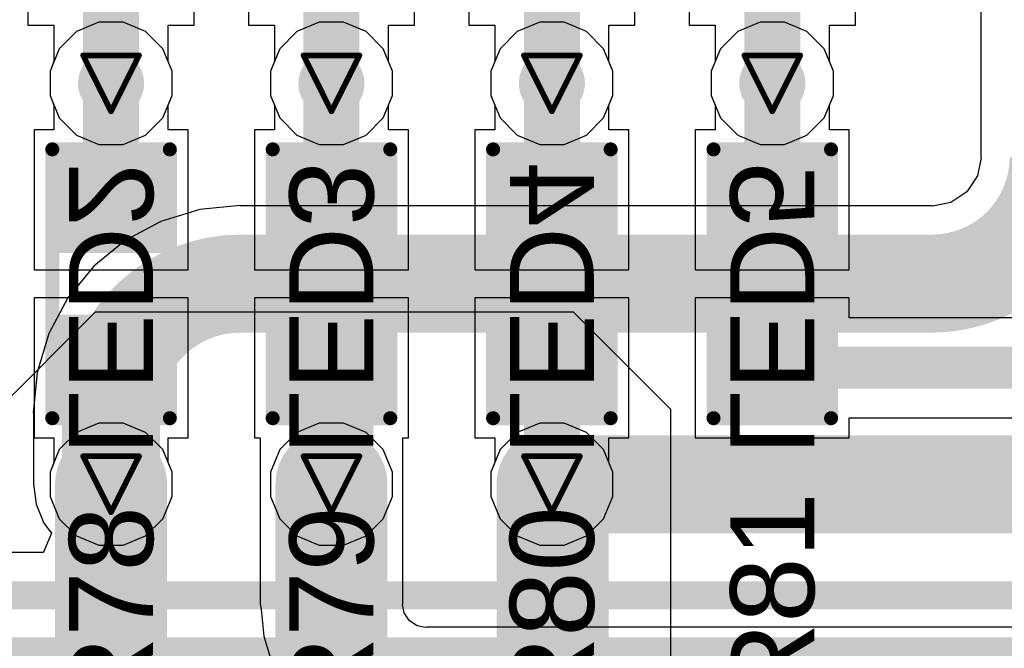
# Model space of a CAD drawing. Header units: inches. Extents: x 0 to 12.2, y 0 to 7.
# Tile 100 of 154: x 1.109 to 1.461, y 2.976 to 3.201. Entities that reach past the tile are written whole.
import ezdxf

# ---------------------------------------------------------------- set-up
doc = ezdxf.new("R2010")
doc.units = ezdxf.units.IN
doc.header["$MEASUREMENT"] = 0
for name, color, linetype in [('Bottom Layer', 5, 'Continuous'), ('Bottom Overlay', 54, 'Continuous'), ('Drill Drawing', 1, 'Continuous'), ('Layer 1', 16, 'Continuous'), ('Layer 2', 76, 'Continuous'), ('Top Layer', 1, 'Continuous'), ('Top Overlay', 2, 'Continuous'), ('Top Paste', 8, 'Continuous'), ('Top Solder', 216, 'Continuous'), ('Via Holes', 16, 'Continuous')]:
    doc.layers.add(name, color=color, linetype=linetype)
doc.styles.add('Arial', font='txt', dxfattribs={"height": 0.2})

# ---------------------------------------------------------------- blocks, each defined once
blk = doc.blocks.new('R___0603_83')
at = {"layer": 'Top Layer'}
for points in [[(-0.015, 0.0175), (-0.015, -0.0175), (-0.045, -0.0175), (-0.045, 0.0175)], [(0.045, 0.0175), (0.045, -0.0175), (0.015, -0.0175), (0.015, 0.0175)]]:
    blk.add_hatch(color=1, dxfattribs=at).paths.add_polyline_path(points)
at = {"layer": 'Top Paste'}
for points in [[(-0.015, 0.0175), (-0.015, -0.0175), (-0.045, -0.0175), (-0.045, 0.0175)], [(0.045, 0.0175), (0.045, -0.0175), (0.015, -0.0175), (0.015, 0.0175)]]:
    blk.add_hatch(color=8, dxfattribs=at).paths.add_polyline_path(points)
at = {"layer": 'Top Solder'}
for points in [[(-0.011, 0.0215), (-0.011, -0.0215), (-0.049, -0.0215), (-0.049, 0.0215)], [(0.049, 0.0215), (0.049, -0.0215), (0.011, -0.0215), (0.011, 0.0215)]]:
    blk.add_hatch(color=216, dxfattribs=at).paths.add_polyline_path(points)
at = {"layer": 'Top Overlay', "const_width": 0.005}
for points in [[(0.048, 0.021), (-0.048, 0.021)], [(-0.048, -0.021), (-0.048, 0.021)], [(0.048, -0.021), (0.048, 0.021)], [(0.048, -0.021), (-0.048, -0.021)]]:
    blk.add_lwpolyline(points, dxfattribs=at)
at = {"layer": 'Top Overlay', "const_width": 0.0025}
for points in [[(-0.04925, 0.021, 1), (-0.04675, 0.021, 1)], [(-0.04925, 0.021, 1), (-0.04675, 0.021, 1)], [(0.04675, 0.021, 1), (0.04925, 0.021, 1)], [(0.04675, 0.021, 1), (0.04925, 0.021, 1)], [(-0.04925, -0.021, 1), (-0.04675, -0.021, 1)], [(-0.04925, -0.021, 1), (-0.04675, -0.021, 1)], [(0.04675, -0.021, 1), (0.04925, -0.021, 1)], [(0.04675, -0.021, 1), (0.04925, -0.021, 1)]]:
    blk.add_lwpolyline(points, format="xyb", close=True, dxfattribs=at)
blk = doc.blocks.new('R___0603_84')
at = {"layer": 'Top Layer'}
for points in [[(-0.015, 0.0175), (-0.015, -0.0175), (-0.045, -0.0175), (-0.045, 0.0175)], [(0.045, 0.0175), (0.045, -0.0175), (0.015, -0.0175), (0.015, 0.0175)]]:
    blk.add_hatch(color=1, dxfattribs=at).paths.add_polyline_path(points)
at = {"layer": 'Top Paste'}
for points in [[(-0.015, 0.0175), (-0.015, -0.0175), (-0.045, -0.0175), (-0.045, 0.0175)], [(0.045, 0.0175), (0.045, -0.0175), (0.015, -0.0175), (0.015, 0.0175)]]:
    blk.add_hatch(color=8, dxfattribs=at).paths.add_polyline_path(points)
at = {"layer": 'Top Solder'}
for points in [[(-0.011, 0.0215), (-0.011, -0.0215), (-0.049, -0.0215), (-0.049, 0.0215)], [(0.049, 0.0215), (0.049, -0.0215), (0.011, -0.0215), (0.011, 0.0215)]]:
    blk.add_hatch(color=216, dxfattribs=at).paths.add_polyline_path(points)
at = {"layer": 'Top Overlay', "const_width": 0.005}
for points in [[(0.048, 0.021), (-0.048, 0.021)], [(-0.048, -0.021), (-0.048, 0.021)], [(0.048, -0.021), (0.048, 0.021)], [(0.048, -0.021), (-0.048, -0.021)]]:
    blk.add_lwpolyline(points, dxfattribs=at)
at = {"layer": 'Top Overlay', "const_width": 0.0025}
for points in [[(-0.04925, 0.021, 1), (-0.04675, 0.021, 1)], [(-0.04925, 0.021, 1), (-0.04675, 0.021, 1)], [(0.04675, 0.021, 1), (0.04925, 0.021, 1)], [(0.04675, 0.021, 1), (0.04925, 0.021, 1)], [(-0.04925, -0.021, 1), (-0.04675, -0.021, 1)], [(-0.04925, -0.021, 1), (-0.04675, -0.021, 1)], [(0.04675, -0.021, 1), (0.04925, -0.021, 1)], [(0.04675, -0.021, 1), (0.04925, -0.021, 1)]]:
    blk.add_lwpolyline(points, format="xyb", close=True, dxfattribs=at)
blk = doc.blocks.new('R___0603_85')
at = {"layer": 'Top Layer'}
for points in [[(-0.015, 0.0175), (-0.015, -0.0175), (-0.045, -0.0175), (-0.045, 0.0175)], [(0.045, 0.0175), (0.045, -0.0175), (0.015, -0.0175), (0.015, 0.0175)]]:
    blk.add_hatch(color=1, dxfattribs=at).paths.add_polyline_path(points)
at = {"layer": 'Top Paste'}
for points in [[(-0.015, 0.0175), (-0.015, -0.0175), (-0.045, -0.0175), (-0.045, 0.0175)], [(0.045, 0.0175), (0.045, -0.0175), (0.015, -0.0175), (0.015, 0.0175)]]:
    blk.add_hatch(color=8, dxfattribs=at).paths.add_polyline_path(points)
at = {"layer": 'Top Solder'}
for points in [[(-0.011, 0.0215), (-0.011, -0.0215), (-0.049, -0.0215), (-0.049, 0.0215)], [(0.049, 0.0215), (0.049, -0.0215), (0.011, -0.0215), (0.011, 0.0215)]]:
    blk.add_hatch(color=216, dxfattribs=at).paths.add_polyline_path(points)
at = {"layer": 'Top Overlay', "const_width": 0.005}
for points in [[(0.048, 0.021), (-0.048, 0.021)], [(-0.048, -0.021), (-0.048, 0.021)], [(0.048, -0.021), (0.048, 0.021)], [(0.048, -0.021), (-0.048, -0.021)]]:
    blk.add_lwpolyline(points, dxfattribs=at)
at = {"layer": 'Top Overlay', "const_width": 0.0025}
for points in [[(-0.04925, 0.021, 1), (-0.04675, 0.021, 1)], [(-0.04925, 0.021, 1), (-0.04675, 0.021, 1)], [(0.04675, 0.021, 1), (0.04925, 0.021, 1)], [(0.04675, 0.021, 1), (0.04925, 0.021, 1)], [(-0.04925, -0.021, 1), (-0.04675, -0.021, 1)], [(-0.04925, -0.021, 1), (-0.04675, -0.021, 1)], [(0.04675, -0.021, 1), (0.04925, -0.021, 1)], [(0.04675, -0.021, 1), (0.04925, -0.021, 1)]]:
    blk.add_lwpolyline(points, format="xyb", close=True, dxfattribs=at)
blk = doc.blocks.new('R___0603_86')
at = {"layer": 'Top Layer'}
for points in [[(-0.015, 0.0175), (-0.015, -0.0175), (-0.045, -0.0175), (-0.045, 0.0175)], [(0.045, 0.0175), (0.045, -0.0175), (0.015, -0.0175), (0.015, 0.0175)]]:
    blk.add_hatch(color=1, dxfattribs=at).paths.add_polyline_path(points)
at = {"layer": 'Top Paste'}
for points in [[(-0.015, 0.0175), (-0.015, -0.0175), (-0.045, -0.0175), (-0.045, 0.0175)], [(0.045, 0.0175), (0.045, -0.0175), (0.015, -0.0175), (0.015, 0.0175)]]:
    blk.add_hatch(color=8, dxfattribs=at).paths.add_polyline_path(points)
at = {"layer": 'Top Solder'}
for points in [[(-0.011, 0.0215), (-0.011, -0.0215), (-0.049, -0.0215), (-0.049, 0.0215)], [(0.049, 0.0215), (0.049, -0.0215), (0.011, -0.0215), (0.011, 0.0215)]]:
    blk.add_hatch(color=216, dxfattribs=at).paths.add_polyline_path(points)
at = {"layer": 'Top Overlay', "const_width": 0.005}
for points in [[(0.048, 0.021), (-0.048, 0.021)], [(-0.048, -0.021), (-0.048, 0.021)], [(0.048, -0.021), (0.048, 0.021)], [(0.048, -0.021), (-0.048, -0.021)]]:
    blk.add_lwpolyline(points, dxfattribs=at)
at = {"layer": 'Top Overlay', "const_width": 0.0025}
for points in [[(-0.04925, 0.021, 1), (-0.04675, 0.021, 1)], [(-0.04925, 0.021, 1), (-0.04675, 0.021, 1)], [(0.04675, 0.021, 1), (0.04925, 0.021, 1)], [(0.04675, 0.021, 1), (0.04925, 0.021, 1)], [(-0.04925, -0.021, 1), (-0.04675, -0.021, 1)], [(-0.04925, -0.021, 1), (-0.04675, -0.021, 1)], [(0.04675, -0.021, 1), (0.04925, -0.021, 1)], [(0.04675, -0.021, 1), (0.04925, -0.021, 1)]]:
    blk.add_lwpolyline(points, format="xyb", close=True, dxfattribs=at)

msp = doc.modelspace()

# ---------------------------------------------------------------- hatches: boundary and pattern name
at = {"layer": 'Bottom Layer'}
h = msp.add_hatch(color=5, dxfattribs=at)
edge = h.paths.add_edge_path()
edge.add_arc((1.1417308, 3.1778681), 0.011811, 0, 360)
h = msp.add_hatch(color=5, dxfattribs=at)
edge = h.paths.add_edge_path()
edge.add_arc((1.220471, 3.1778681), 0.011811, 0, 360)
h = msp.add_hatch(color=5, dxfattribs=at)
edge = h.paths.add_edge_path()
edge.add_arc((1.2992111, 3.1778681), 0.011811, 0, 360)
h = msp.add_hatch(color=5, dxfattribs=at)
edge = h.paths.add_edge_path()
edge.add_arc((1.3779513, 3.1778681), 0.011811, 0, 360)
h = msp.add_hatch(color=5, dxfattribs=at)
edge = h.paths.add_edge_path()
edge.add_arc((1.1417308, 3.0347341), 0.011811, 0, 360)
h = msp.add_hatch(color=5, dxfattribs=at)
edge = h.paths.add_edge_path()
edge.add_arc((1.2204709, 3.0347341), 0.011811, 0, 360)
h = msp.add_hatch(color=5, dxfattribs=at)
edge = h.paths.add_edge_path()
edge.add_arc((1.2992111, 3.0347341), 0.011811, 0, 360)
at = {"layer": 'Layer 1'}
h = msp.add_hatch(color=16, dxfattribs=at)
edge = h.paths.add_edge_path()
edge.add_arc((1.1417308, 3.1778681), 0.011811, 0, 360)
h = msp.add_hatch(color=16, dxfattribs=at)
edge = h.paths.add_edge_path()
edge.add_arc((1.220471, 3.1778681), 0.011811, 0, 360)
h = msp.add_hatch(color=16, dxfattribs=at)
edge = h.paths.add_edge_path()
edge.add_arc((1.2992111, 3.1778681), 0.011811, 0, 360)
h = msp.add_hatch(color=16, dxfattribs=at)
edge = h.paths.add_edge_path()
edge.add_arc((1.3779513, 3.1778681), 0.011811, 0, 360)
h = msp.add_hatch(color=16, dxfattribs=at)
edge = h.paths.add_edge_path()
edge.add_arc((1.1417308, 3.0347341), 0.011811, 0, 360)
h = msp.add_hatch(color=16, dxfattribs=at)
edge = h.paths.add_edge_path()
edge.add_arc((1.2204709, 3.0347341), 0.011811, 0, 360)
h = msp.add_hatch(color=16, dxfattribs=at)
edge = h.paths.add_edge_path()
edge.add_arc((1.2992111, 3.0347341), 0.011811, 0, 360)
at = {"layer": 'Layer 2'}
h = msp.add_hatch(color=76, dxfattribs=at)
edge = h.paths.add_edge_path()
edge.add_arc((1.1417308, 3.1778681), 0.011811, 0, 360)
h = msp.add_hatch(color=76, dxfattribs=at)
edge = h.paths.add_edge_path()
edge.add_arc((1.220471, 3.1778681), 0.011811, 0, 360)
h = msp.add_hatch(color=76, dxfattribs=at)
edge = h.paths.add_edge_path()
edge.add_arc((1.2992111, 3.1778681), 0.011811, 0, 360)
h = msp.add_hatch(color=76, dxfattribs=at)
edge = h.paths.add_edge_path()
edge.add_arc((1.3779513, 3.1778681), 0.011811, 0, 360)
h = msp.add_hatch(color=76, dxfattribs=at)
edge = h.paths.add_edge_path()
edge.add_arc((1.1417308, 3.0347341), 0.011811, 0, 360)
h = msp.add_hatch(color=76, dxfattribs=at)
edge = h.paths.add_edge_path()
edge.add_arc((1.2204709, 3.0347341), 0.011811, 0, 360)
h = msp.add_hatch(color=76, dxfattribs=at)
edge = h.paths.add_edge_path()
edge.add_arc((1.2992111, 3.0347341), 0.011811, 0, 360)
at = {"layer": 'Top Layer'}
h = msp.add_hatch(color=1, dxfattribs=at)
edge = h.paths.add_edge_path()
edge.add_arc((1.1417308, 3.1778681), 0.011811, 0, 360)
h = msp.add_hatch(color=1, dxfattribs=at)
edge = h.paths.add_edge_path()
edge.add_arc((1.220471, 3.1778681), 0.011811, 0, 360)
h = msp.add_hatch(color=1, dxfattribs=at)
edge = h.paths.add_edge_path()
edge.add_arc((1.2992111, 3.1778681), 0.011811, 0, 360)
h = msp.add_hatch(color=1, dxfattribs=at)
edge = h.paths.add_edge_path()
edge.add_arc((1.3779513, 3.1778681), 0.011811, 0, 360)
h = msp.add_hatch(color=1, dxfattribs=at)
edge = h.paths.add_edge_path()
edge.add_arc((1.1417308, 3.0347341), 0.011811, 0, 360)
h = msp.add_hatch(color=1, dxfattribs=at)
edge = h.paths.add_edge_path()
edge.add_arc((1.2204709, 3.0347341), 0.011811, 0, 360)
h = msp.add_hatch(color=1, dxfattribs=at)
edge = h.paths.add_edge_path()
edge.add_arc((1.2992111, 3.0347341), 0.011811, 0, 360)
at = {"layer": 'Via Holes'}
h = msp.add_hatch(color=7, dxfattribs=at)
edge = h.paths.add_edge_path()
edge.add_arc((1.1417308, 3.1778681), 0.0059055, 0, 360)
h = msp.add_hatch(color=7, dxfattribs=at)
edge = h.paths.add_edge_path()
edge.add_arc((1.220471, 3.1778681), 0.0059055, 0, 360)
h = msp.add_hatch(color=7, dxfattribs=at)
edge = h.paths.add_edge_path()
edge.add_arc((1.2992111, 3.1778681), 0.0059055, 0, 360)
h = msp.add_hatch(color=7, dxfattribs=at)
edge = h.paths.add_edge_path()
edge.add_arc((1.3779513, 3.1778681), 0.0059055, 0, 360)
h = msp.add_hatch(color=7, dxfattribs=at)
edge = h.paths.add_edge_path()
edge.add_arc((1.1417308, 3.0347341), 0.0059055, 0, 360)
h = msp.add_hatch(color=7, dxfattribs=at)
edge = h.paths.add_edge_path()
edge.add_arc((1.2204709, 3.0347341), 0.0059055, 0, 360)
h = msp.add_hatch(color=7, dxfattribs=at)
edge = h.paths.add_edge_path()
edge.add_arc((1.2992111, 3.0347341), 0.0059055, 0, 360)

# ---------------------------------------------------------------- linework, layer by layer
at = {"layer": 'Bottom Layer'}
for p, q in [((1.4525039, 3.7697054), (1.4525039, 3.1515586)), ((1.1120458, 3.2383483), (1.1120458, 3.1986633)), ((1.1714158, 3.1986633), (1.1714158, 3.2383483)), ((1.1907859, 3.2383483), (1.1907859, 3.1986633)), ((1.2501559, 3.1986633), (1.2501559, 3.2383483)), ((1.2695261, 3.2383483), (1.2695261, 3.1986633)), ((1.3288961, 3.1986633), (1.3288961, 3.2383483)), ((1.3482663, 3.2383483), (1.3482663, 3.1986633)), ((1.4076363, 3.1986633), (1.4076363, 3.2383483)), ((1.1120458, 3.1986633), (1.121339, 3.1986633)), ((1.121339, 3.1986633), (1.121339, 3.1856329)), ((1.1621226, 3.1856329), (1.1621226, 3.1986633)), ((1.1621226, 3.1986633), (1.1714158, 3.1986633)), ((1.1907859, 3.1986633), (1.2000791, 3.1986633)), ((1.2000791, 3.1986633), (1.2000791, 3.1856326)), ((1.2408627, 3.1856331), (1.2408627, 3.1986633)), ((1.2408627, 3.1986633), (1.2501559, 3.1986633)), ((1.2695261, 3.1986633), (1.2788193, 3.1986633)), ((1.2788193, 3.1986633), (1.2788193, 3.1856329)), ((1.3196029, 3.1856329), (1.3196029, 3.1986633)), ((1.3196029, 3.1986633), (1.3288961, 3.1986633)), ((1.3482663, 3.1986633), (1.3575595, 3.1986633)), ((1.3575595, 3.1986633), (1.3575595, 3.1856329)), ((1.3983431, 3.1856329), (1.3983431, 3.1986633)), ((1.3983431, 3.1986633), (1.4076363, 3.1986633)), ((1.121339, 3.1856329), (1.1199198, 3.1822066)), ((1.1635418, 3.1822066), (1.1621226, 3.1856329)), ((1.2000791, 3.1856326), (1.19866, 3.1822066)), ((1.242282, 3.1822066), (1.2408627, 3.1856331)), ((1.2788193, 3.1856329), (1.2774001, 3.1822066)), ((1.3210221, 3.1822066), (1.3196029, 3.1856329)), ((1.3575595, 3.1856329), (1.3561403, 3.1822066)), ((1.3997623, 3.1822066), (1.3983431, 3.1856329)), ((1.1199198, 3.1822066), (1.1199198, 3.1735296)), ((1.1635418, 3.1735296), (1.1635418, 3.1822066)), ((1.19866, 3.1822066), (1.19866, 3.1735296)), ((1.242282, 3.1735296), (1.242282, 3.1822066)), ((1.2774001, 3.1822066), (1.2774001, 3.1735296)), ((1.3210221, 3.1735296), (1.3210221, 3.1822066)), ((1.3561403, 3.1822066), (1.3561403, 3.1735296)), ((1.3997623, 3.1735296), (1.3997623, 3.1822066)), ((1.1199198, 3.1735296), (1.1232403, 3.1655132)), ((1.1602213, 3.1655132), (1.1635418, 3.1735296)), ((1.19866, 3.1735296), (1.2019805, 3.1655132)), ((1.2389615, 3.1655132), (1.242282, 3.1735296)), ((1.2774001, 3.1735296), (1.2807206, 3.1655132)), ((1.3177016, 3.1655132), (1.3210221, 3.1735296)), ((1.3561403, 3.1735296), (1.3594608, 3.1655132)), ((1.3964418, 3.1655132), (1.3997623, 3.1735296)), ((1.1232403, 3.1655132), (1.1293759, 3.1593776)), ((1.1540857, 3.1593776), (1.1602213, 3.1655132)), ((1.2019805, 3.1655132), (1.2081161, 3.1593776)), ((1.2328259, 3.1593776), (1.2389615, 3.1655132)), ((1.2807206, 3.1655132), (1.2868562, 3.1593776)), ((1.311566, 3.1593776), (1.3177016, 3.1655132)), ((1.3594608, 3.1655132), (1.3655964, 3.1593776)), ((1.3903062, 3.1593776), (1.3964418, 3.1655132)), ((1.1293759, 3.1593776), (1.1373923, 3.1560571)), ((1.1460693, 3.1560571), (1.1540857, 3.1593776)), ((1.2081161, 3.1593776), (1.2161325, 3.1560571)), ((1.2248095, 3.1560571), (1.2328259, 3.1593776)), ((1.2868562, 3.1593776), (1.2948726, 3.1560571)), ((1.3035496, 3.1560571), (1.311566, 3.1593776)), ((1.3655964, 3.1593776), (1.3736128, 3.1560571)), ((1.3822898, 3.1560571), (1.3903062, 3.1593776)), ((1.1373923, 3.1560571), (1.1460693, 3.1560571)), ((1.2161325, 3.1560571), (1.2248095, 3.1560571)), ((1.2948726, 3.1560571), (1.3035496, 3.1560571)), ((1.3736128, 3.1560571), (1.3822898, 3.1560571)), ((1.4525335, 3.1513338), (1.4512432, 3.1448473)), ((1.4525039, 3.1515586), (1.4525335, 3.1513338)), ((1.4512432, 3.1448473), (1.4474416, 3.1391578)), ((1.4474416, 3.1391578), (1.4417521, 3.1353562)), ((1.1878436, 3.1342144), (1.173413, 3.1327931)), ((1.1878436, 3.1340955), (1.1878436, 3.1342144)), ((1.4350408, 3.1340955), (1.1878436, 3.1340955)), ((1.4352656, 3.1340659), (1.4350408, 3.1340955)), ((1.4417521, 3.1353562), (1.4352656, 3.1340659)), ((1.173413, 3.1327931), (1.1595369, 3.1285838)), ((1.1595369, 3.1285838), (1.1467486, 3.1217484)), ((1.1467486, 3.1217484), (1.1355396, 3.1125494)), ((1.1355396, 3.1125494), (1.1263406, 3.1013404)), ((1.1263406, 3.1013404), (1.1195052, 3.0885521)), ((1.1195052, 3.0885521), (1.1152959, 3.074676)), ((1.1152959, 3.074676), (1.1138746, 3.0602454)), ((1.1138746, 3.0602454), (1.1139935, 3.0602454)), ((1.1139935, 3.0602454), (1.1139935, 3.0347341)), ((1.1139935, 3.0347341), (1.1149386, 3.0275552)), ((1.1149386, 3.0275552), (1.1177096, 3.0208655)), ((1.1177096, 3.0208655), (1.1204502, 3.0172939)), ((1.1204502, 3.0172939), (1.117624, 3.010487)), ((1.1174368, 3.0102939), (0.973, 3.0102939)), ((1.117624, 3.010487), (1.1174368, 3.0102939))]:
    msp.add_line(p, q, dxfattribs=at)
for points, const_width in [([(1.1417308, 3.1778681), (1.1417308, 3.2173934)], 0.02), ([(1.2204709, 3.1778681), (1.2204709, 3.2173934)], 0.02), ([(1.2992111, 3.1778681), (1.2992111, 3.2173934)], 0.02), ([(1.3779513, 3.1778681), (1.3779513, 3.2173934)], 0.02), ([(1.2204709, 3.1778681), (1.220471, 3.1778681)], 0.02), ([(1.1878436, 3.1063582), (1.4350408, 3.1063582)], 0.035), ([(1.1417308, 3.0347341), (1.1417308, 3.0602454)], 0.035), ([(1.2992111, 3.0347341), (1.7134929, 3.0347341)], 0.035), ([(0.973, 2.995), (3.0487073, 2.995)], 0.01), ([(0.9702504, 2.975), (3.0309544, 2.975)], 0.01)]:
    msp.add_lwpolyline(points, dxfattribs=dict(at, const_width=const_width))
for points, const_width in [([(1.1367308, 3.1778681, 1), (1.1467308, 3.1778681, 1)], 0.01), ([(1.2154709, 3.1778681, 1), (1.2254709, 3.1778681, 1)], 0.01), ([(1.2154709, 3.1778681, 1), (1.2254709, 3.1778681, 1)], 0.01), ([(1.215471, 3.1778681, 1), (1.225471, 3.1778681, 1)], 0.01), ([(1.2942111, 3.1778681, 1), (1.3042111, 3.1778681, 1)], 0.01), ([(1.3729513, 3.1778681, 1), (1.3829513, 3.1778681, 1)], 0.01), ([(1.1790936, 3.1063582, 1), (1.1965936, 3.1063582, 1)], 0.0175), ([(1.1790936, 3.1063582, 1), (1.1965936, 3.1063582, 1)], 0.0175), ([(1.4262908, 3.1063582, 1), (1.4437908, 3.1063582, 1)], 0.0175), ([(1.4262908, 3.1063582, 1), (1.4437908, 3.1063582, 1)], 0.0175), ([(1.1329808, 3.0602454, 1), (1.1504808, 3.0602454, 1)], 0.0175), ([(1.1329808, 3.0602454, 1), (1.1504808, 3.0602454, 1)], 0.0175), ([(1.1329808, 3.0347341, 1), (1.1504808, 3.0347341, 1)], 0.0175), ([(1.2904611, 3.0347341, 1), (1.3079611, 3.0347341, 1)], 0.0175)]:
    msp.add_lwpolyline(points, format="xyb", close=True, dxfattribs=dict(at, const_width=const_width))
at = {"layer": 'Bottom Layer', "const_width": 0.035}
for points in [[(1.4802412, 3.1515586, -0.4142135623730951), (1.4350408, 3.1063582)], [(1.1417308, 3.0602454, -0.4142135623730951), (1.1878436, 3.1063582)]]:
    msp.add_lwpolyline(points, format="xyb", dxfattribs=at)
at = {"layer": 'Drill Drawing', "const_width": 0.002}
for points in [[(1.1317308, 3.1878681), (1.1517308, 3.1878681)], [(1.1317308, 3.1878681), (1.1417308, 3.1678681)], [(1.1417308, 3.1678681), (1.1517308, 3.1878681)], [(1.210471, 3.1878681), (1.230471, 3.1878681)], [(1.210471, 3.1878681), (1.220471, 3.1678681)], [(1.220471, 3.1678681), (1.230471, 3.1878681)], [(1.2892111, 3.1878681), (1.3092111, 3.1878681)], [(1.2892111, 3.1878681), (1.2992111, 3.1678681)], [(1.2992111, 3.1678681), (1.3092111, 3.1878681)], [(1.3679513, 3.1878681), (1.3879513, 3.1878681)], [(1.3679513, 3.1878681), (1.3779513, 3.1678681)], [(1.3779513, 3.1678681), (1.3879513, 3.1878681)], [(1.1317308, 3.0447341), (1.1517308, 3.0447341)], [(1.1317308, 3.0447341), (1.1417308, 3.0247341)], [(1.1417308, 3.0247341), (1.1517308, 3.0447341)], [(1.2104709, 3.0447341), (1.2304709, 3.0447341)], [(1.2104709, 3.0447341), (1.2204709, 3.0247341)], [(1.2204709, 3.0247341), (1.2304709, 3.0447341)], [(1.2892111, 3.0447341), (1.3092111, 3.0447341)], [(1.2892111, 3.0447341), (1.2992111, 3.0247341)], [(1.2992111, 3.0247341), (1.3092111, 3.0447341)]]:
    msp.add_lwpolyline(points, dxfattribs=at)
at = {"layer": 'Drill Drawing', "const_width": 0.001}
for points in [[(1.1312308, 3.1878681, 1), (1.1322308, 3.1878681, 1)], [(1.1312308, 3.1878681, 1), (1.1322308, 3.1878681, 1)], [(1.1512308, 3.1878681, 1), (1.1522308, 3.1878681, 1)], [(1.1512308, 3.1878681, 1), (1.1522308, 3.1878681, 1)], [(1.209971, 3.1878681, 1), (1.210971, 3.1878681, 1)], [(1.209971, 3.1878681, 1), (1.210971, 3.1878681, 1)], [(1.229971, 3.1878681, 1), (1.230971, 3.1878681, 1)], [(1.229971, 3.1878681, 1), (1.230971, 3.1878681, 1)], [(1.2887111, 3.1878681, 1), (1.2897111, 3.1878681, 1)], [(1.2887111, 3.1878681, 1), (1.2897111, 3.1878681, 1)], [(1.3087111, 3.1878681, 1), (1.3097111, 3.1878681, 1)], [(1.3087111, 3.1878681, 1), (1.3097111, 3.1878681, 1)], [(1.3674513, 3.1878681, 1), (1.3684513, 3.1878681, 1)], [(1.3674513, 3.1878681, 1), (1.3684513, 3.1878681, 1)], [(1.3874513, 3.1878681, 1), (1.3884513, 3.1878681, 1)], [(1.3874513, 3.1878681, 1), (1.3884513, 3.1878681, 1)], [(1.1412308, 3.1678681, 1), (1.1422308, 3.1678681, 1)], [(1.1412308, 3.1678681, 1), (1.1422308, 3.1678681, 1)], [(1.219971, 3.1678681, 1), (1.220971, 3.1678681, 1)], [(1.219971, 3.1678681, 1), (1.220971, 3.1678681, 1)], [(1.2987111, 3.1678681, 1), (1.2997111, 3.1678681, 1)], [(1.2987111, 3.1678681, 1), (1.2997111, 3.1678681, 1)], [(1.3774513, 3.1678681, 1), (1.3784513, 3.1678681, 1)], [(1.3774513, 3.1678681, 1), (1.3784513, 3.1678681, 1)], [(1.1312308, 3.0447341, 1), (1.1322308, 3.0447341, 1)], [(1.1312308, 3.0447341, 1), (1.1322308, 3.0447341, 1)], [(1.1512308, 3.0447341, 1), (1.1522308, 3.0447341, 1)], [(1.1512308, 3.0447341, 1), (1.1522308, 3.0447341, 1)], [(1.2099709, 3.0447341, 1), (1.2109709, 3.0447341, 1)], [(1.2099709, 3.0447341, 1), (1.2109709, 3.0447341, 1)], [(1.2299709, 3.0447341, 1), (1.2309709, 3.0447341, 1)], [(1.2299709, 3.0447341, 1), (1.2309709, 3.0447341, 1)], [(1.2887111, 3.0447341, 1), (1.2897111, 3.0447341, 1)], [(1.2887111, 3.0447341, 1), (1.2897111, 3.0447341, 1)], [(1.3087111, 3.0447341, 1), (1.3097111, 3.0447341, 1)], [(1.3087111, 3.0447341, 1), (1.3097111, 3.0447341, 1)], [(1.1412308, 3.0247341, 1), (1.1422308, 3.0247341, 1)], [(1.1412308, 3.0247341, 1), (1.1422308, 3.0247341, 1)], [(1.2199709, 3.0247341, 1), (1.2209709, 3.0247341, 1)], [(1.2199709, 3.0247341, 1), (1.2209709, 3.0247341, 1)], [(1.2987111, 3.0247341, 1), (1.2997111, 3.0247341, 1)], [(1.2987111, 3.0247341, 1), (1.2997111, 3.0247341, 1)]]:
    msp.add_lwpolyline(points, format="xyb", close=True, dxfattribs=at)
at = {"layer": 'Layer 1'}
for p, q in [((1.1373923, 3.1996791), (1.1293759, 3.1963586)), ((1.1460693, 3.1996791), (1.1373923, 3.1996791)), ((1.1540857, 3.1963586), (1.1460693, 3.1996791)), ((1.2161325, 3.1996791), (1.2081161, 3.1963586)), ((1.2248095, 3.1996791), (1.2161325, 3.1996791)), ((1.2328259, 3.1963586), (1.2248095, 3.1996791)), ((1.2948726, 3.1996791), (1.2868562, 3.1963586)), ((1.3035496, 3.1996791), (1.2948726, 3.1996791)), ((1.311566, 3.1963586), (1.3035496, 3.1996791)), ((1.3736128, 3.1996791), (1.3655964, 3.1963586)), ((1.3822898, 3.1996791), (1.3736128, 3.1996791)), ((1.3903062, 3.1963586), (1.3822898, 3.1996791)), ((1.1293759, 3.1963586), (1.1232403, 3.190223)), ((1.1602213, 3.190223), (1.1540857, 3.1963586)), ((1.2081161, 3.1963586), (1.2019805, 3.190223)), ((1.2389615, 3.190223), (1.2328259, 3.1963586)), ((1.2868562, 3.1963586), (1.2807206, 3.190223)), ((1.3177016, 3.190223), (1.311566, 3.1963586)), ((1.3655964, 3.1963586), (1.3594608, 3.190223)), ((1.3964418, 3.190223), (1.3903062, 3.1963586)), ((1.1232403, 3.190223), (1.1199198, 3.1822066)), ((1.1635418, 3.1822066), (1.1602213, 3.190223)), ((1.2019805, 3.190223), (1.19866, 3.1822066)), ((1.242282, 3.1822066), (1.2389615, 3.190223)), ((1.2807206, 3.190223), (1.2774001, 3.1822066)), ((1.3210221, 3.1822066), (1.3177016, 3.190223)), ((1.3594608, 3.190223), (1.3561403, 3.1822066)), ((1.3997623, 3.1822066), (1.3964418, 3.190223)), ((1.1199198, 3.1822066), (1.1199198, 3.1735296)), ((1.1635418, 3.1735296), (1.1635418, 3.1822066)), ((1.19866, 3.1822066), (1.19866, 3.1735296)), ((1.242282, 3.1735296), (1.242282, 3.1822066)), ((1.2774001, 3.1822066), (1.2774001, 3.1735296)), ((1.3210221, 3.1735296), (1.3210221, 3.1822066)), ((1.3561403, 3.1822066), (1.3561403, 3.1735296)), ((1.3997623, 3.1735296), (1.3997623, 3.1822066)), ((1.1199198, 3.1735296), (1.1232403, 3.1655132)), ((1.1602213, 3.1655132), (1.1635418, 3.1735296)), ((1.19866, 3.1735296), (1.2019805, 3.1655132)), ((1.2389615, 3.1655132), (1.242282, 3.1735296)), ((1.2774001, 3.1735296), (1.2807206, 3.1655132)), ((1.3177016, 3.1655132), (1.3210221, 3.1735296)), ((1.3561403, 3.1735296), (1.3594608, 3.1655132)), ((1.3964418, 3.1655132), (1.3997623, 3.1735296)), ((1.1232403, 3.1655132), (1.1293759, 3.1593776)), ((1.1540857, 3.1593776), (1.1602213, 3.1655132)), ((1.2019805, 3.1655132), (1.2081161, 3.1593776)), ((1.2328259, 3.1593776), (1.2389615, 3.1655132)), ((1.2807206, 3.1655132), (1.2868562, 3.1593776)), ((1.311566, 3.1593776), (1.3177016, 3.1655132)), ((1.3594608, 3.1655132), (1.3655964, 3.1593776)), ((1.3903062, 3.1593776), (1.3964418, 3.1655132)), ((1.1293759, 3.1593776), (1.1373923, 3.1560571)), ((1.1460693, 3.1560571), (1.1540857, 3.1593776)), ((1.2081161, 3.1593776), (1.2161325, 3.1560571)), ((1.2248095, 3.1560571), (1.2328259, 3.1593776)), ((1.2868562, 3.1593776), (1.2948726, 3.1560571)), ((1.3035496, 3.1560571), (1.311566, 3.1593776)), ((1.3655964, 3.1593776), (1.3736128, 3.1560571)), ((1.3822898, 3.1560571), (1.3903062, 3.1593776)), ((1.1373923, 3.1560571), (1.1460693, 3.1560571)), ((1.2161325, 3.1560571), (1.2248095, 3.1560571)), ((1.2948726, 3.1560571), (1.3035496, 3.1560571)), ((1.3736128, 3.1560571), (1.3822898, 3.1560571)), ((1.1293759, 3.0532246), (1.1232403, 3.047089)), ((1.1373923, 3.0565451), (1.1293759, 3.0532246)), ((1.1460693, 3.0565451), (1.1373923, 3.0565451)), ((1.1540857, 3.0532246), (1.1460693, 3.0565451)), ((1.1602213, 3.047089), (1.1540857, 3.0532246)), ((1.208116, 3.0532246), (1.2019804, 3.047089)), ((1.2161324, 3.0565451), (1.208116, 3.0532246)), ((1.2248094, 3.0565451), (1.2161324, 3.0565451)), ((1.2328258, 3.0532246), (1.2248094, 3.0565451)), ((1.2389614, 3.047089), (1.2328258, 3.0532246)), ((1.2868562, 3.0532246), (1.2807206, 3.047089)), ((1.2948726, 3.0565451), (1.2868562, 3.0532246)), ((1.3035496, 3.0565451), (1.2948726, 3.0565451)), ((1.311566, 3.0532246), (1.3035496, 3.0565451)), ((1.3177016, 3.047089), (1.311566, 3.0532246)), ((1.1232403, 3.047089), (1.1199198, 3.0390726)), ((1.1635418, 3.0390726), (1.1602213, 3.047089)), ((1.2019804, 3.047089), (1.1986599, 3.0390726)), ((1.2422819, 3.0390726), (1.2389614, 3.047089)), ((1.2807206, 3.047089), (1.2774001, 3.0390726)), ((1.3210221, 3.0390726), (1.3177016, 3.047089)), ((1.1199198, 3.0390726), (1.1199198, 3.0303956)), ((1.1635418, 3.0303956), (1.1635418, 3.0390726)), ((1.1986599, 3.0390726), (1.1986599, 3.0303956)), ((1.2422819, 3.0303956), (1.2422819, 3.0390726)), ((1.2774001, 3.0390726), (1.2774001, 3.0303956)), ((1.3210221, 3.0303956), (1.3210221, 3.0390726)), ((1.1199198, 3.0303956), (1.1232403, 3.0223792)), ((1.1602213, 3.0223792), (1.1635418, 3.0303956)), ((1.1986599, 3.0303956), (1.2019804, 3.0223792)), ((1.2389614, 3.0223792), (1.2422819, 3.0303956)), ((1.2774001, 3.0303956), (1.2807206, 3.0223792)), ((1.3177016, 3.0223792), (1.3210221, 3.0303956)), ((1.1232403, 3.0223792), (1.1293759, 3.0162436)), ((1.1540857, 3.0162436), (1.1602213, 3.0223792)), ((1.2019804, 3.0223792), (1.208116, 3.0162436)), ((1.2328258, 3.0162436), (1.2389614, 3.0223792)), ((1.2807206, 3.0223792), (1.2868562, 3.0162436)), ((1.311566, 3.0162436), (1.3177016, 3.0223792)), ((1.1293759, 3.0162436), (1.1373923, 3.0129231)), ((1.1460693, 3.0129231), (1.1540857, 3.0162436)), ((1.208116, 3.0162436), (1.2161324, 3.0129231)), ((1.2248094, 3.0129231), (1.2328258, 3.0162436)), ((1.2868562, 3.0162436), (1.2948726, 3.0129231)), ((1.3035496, 3.0129231), (1.311566, 3.0162436)), ((1.1373923, 3.0129231), (1.1460693, 3.0129231)), ((1.2161324, 3.0129231), (1.2248094, 3.0129231)), ((1.2948726, 3.0129231), (1.3035496, 3.0129231))]:
    msp.add_line(p, q, dxfattribs=at)
at = {"layer": 'Layer 2'}
for p, q in [((1.1373923, 3.1996791), (1.1293759, 3.1963586)), ((1.1460693, 3.1996791), (1.1373923, 3.1996791)), ((1.1540857, 3.1963586), (1.1460693, 3.1996791)), ((1.2161325, 3.1996791), (1.2081161, 3.1963586)), ((1.2248095, 3.1996791), (1.2161325, 3.1996791)), ((1.2328259, 3.1963586), (1.2248095, 3.1996791)), ((1.2948726, 3.1996791), (1.2868562, 3.1963586)), ((1.3035496, 3.1996791), (1.2948726, 3.1996791)), ((1.311566, 3.1963586), (1.3035496, 3.1996791)), ((1.3736128, 3.1996791), (1.3655964, 3.1963586)), ((1.3822898, 3.1996791), (1.3736128, 3.1996791)), ((1.3903062, 3.1963586), (1.3822898, 3.1996791)), ((1.1293759, 3.1963586), (1.1232403, 3.190223)), ((1.1602213, 3.190223), (1.1540857, 3.1963586)), ((1.2081161, 3.1963586), (1.2019805, 3.190223)), ((1.2389615, 3.190223), (1.2328259, 3.1963586)), ((1.2868562, 3.1963586), (1.2807206, 3.190223)), ((1.3177016, 3.190223), (1.311566, 3.1963586)), ((1.3655964, 3.1963586), (1.3594608, 3.190223)), ((1.3964418, 3.190223), (1.3903062, 3.1963586)), ((1.1232403, 3.190223), (1.1199198, 3.1822066)), ((1.1635418, 3.1822066), (1.1602213, 3.190223)), ((1.2019805, 3.190223), (1.19866, 3.1822066)), ((1.242282, 3.1822066), (1.2389615, 3.190223)), ((1.2807206, 3.190223), (1.2774001, 3.1822066)), ((1.3210221, 3.1822066), (1.3177016, 3.190223)), ((1.3594608, 3.190223), (1.3561403, 3.1822066)), ((1.3997623, 3.1822066), (1.3964418, 3.190223)), ((1.1199198, 3.1822066), (1.1199198, 3.1735296)), ((1.1635418, 3.1735296), (1.1635418, 3.1822066)), ((1.19866, 3.1822066), (1.19866, 3.1735296)), ((1.242282, 3.1735296), (1.242282, 3.1822066)), ((1.2774001, 3.1822066), (1.2774001, 3.1735296)), ((1.3210221, 3.1735296), (1.3210221, 3.1822066)), ((1.3561403, 3.1822066), (1.3561403, 3.1735296)), ((1.3997623, 3.1735296), (1.3997623, 3.1822066)), ((1.1199198, 3.1735296), (1.1232403, 3.1655132)), ((1.1602213, 3.1655132), (1.1635418, 3.1735296)), ((1.19866, 3.1735296), (1.2019805, 3.1655132)), ((1.2389615, 3.1655132), (1.242282, 3.1735296)), ((1.2774001, 3.1735296), (1.2807206, 3.1655132)), ((1.3177016, 3.1655132), (1.3210221, 3.1735296)), ((1.3561403, 3.1735296), (1.3594608, 3.1655132)), ((1.3964418, 3.1655132), (1.3997623, 3.1735296)), ((1.1232403, 3.1655132), (1.1293759, 3.1593776)), ((1.1540857, 3.1593776), (1.1602213, 3.1655132)), ((1.2019805, 3.1655132), (1.2081161, 3.1593776)), ((1.2328259, 3.1593776), (1.2389615, 3.1655132)), ((1.2807206, 3.1655132), (1.2868562, 3.1593776)), ((1.311566, 3.1593776), (1.3177016, 3.1655132)), ((1.3594608, 3.1655132), (1.3655964, 3.1593776)), ((1.3903062, 3.1593776), (1.3964418, 3.1655132)), ((1.1293759, 3.1593776), (1.1373923, 3.1560571)), ((1.1460693, 3.1560571), (1.1540857, 3.1593776)), ((1.2081161, 3.1593776), (1.2161325, 3.1560571)), ((1.2248095, 3.1560571), (1.2328259, 3.1593776)), ((1.2868562, 3.1593776), (1.2948726, 3.1560571)), ((1.3035496, 3.1560571), (1.311566, 3.1593776)), ((1.3655964, 3.1593776), (1.3736128, 3.1560571)), ((1.3822898, 3.1560571), (1.3903062, 3.1593776)), ((1.1373923, 3.1560571), (1.1460693, 3.1560571)), ((1.2161325, 3.1560571), (1.2248095, 3.1560571)), ((1.2948726, 3.1560571), (1.3035496, 3.1560571)), ((1.3736128, 3.1560571), (1.3822898, 3.1560571)), ((1.1360831, 3.0961149), (1.0949884, 3.0550202)), ((1.3069054, 3.096115), (1.1360831, 3.0961149)), ((1.3416628, 3.0613576), (1.3069054, 3.096115)), ((1.3416628, 2.1377734), (1.3416628, 3.0613576))]:
    msp.add_line(p, q, dxfattribs=at)
at = {"layer": 'Layer 2', "const_width": 0.04}
for points in [[(1.1417308, 2.480737), (1.1417308, 3.0347341)], [(1.2204709, 2.4517687), (1.2204709, 3.0347341)], [(1.2994743, 1.9295968), (1.2994743, 3.0347341)]]:
    msp.add_lwpolyline(points, dxfattribs=at)
at = {"layer": 'Layer 2', "const_width": 0.02}
for points in [[(1.1317308, 3.0347341, 1), (1.1517308, 3.0347341, 1)], [(1.2104709, 3.0347341, 1), (1.2304709, 3.0347341, 1)], [(1.2894743, 3.0347341, 1), (1.3094743, 3.0347341, 1)]]:
    msp.add_lwpolyline(points, format="xyb", close=True, dxfattribs=at)
at = {"layer": 'Top Layer'}
for p, q in [((1.1373923, 3.1996791), (1.1293759, 3.1963586)), ((1.1460693, 3.1996791), (1.1373923, 3.1996791)), ((1.1540857, 3.1963586), (1.1460693, 3.1996791)), ((1.2161325, 3.1996791), (1.2081161, 3.1963586)), ((1.2248095, 3.1996791), (1.2161325, 3.1996791)), ((1.2328259, 3.1963586), (1.2248095, 3.1996791)), ((1.2948726, 3.1996791), (1.2868562, 3.1963586)), ((1.3035496, 3.1996791), (1.2948726, 3.1996791)), ((1.311566, 3.1963586), (1.3035496, 3.1996791)), ((1.3736128, 3.1996791), (1.3655964, 3.1963586)), ((1.3822898, 3.1996791), (1.3736128, 3.1996791)), ((1.3903062, 3.1963586), (1.3822898, 3.1996791)), ((1.1293759, 3.1963586), (1.1232403, 3.190223)), ((1.1602213, 3.190223), (1.1540857, 3.1963586)), ((1.2081161, 3.1963586), (1.2019805, 3.190223)), ((1.2389615, 3.190223), (1.2328259, 3.1963586)), ((1.2868562, 3.1963586), (1.2807206, 3.190223)), ((1.3177016, 3.190223), (1.311566, 3.1963586)), ((1.3655964, 3.1963586), (1.3594608, 3.190223)), ((1.3964418, 3.190223), (1.3903062, 3.1963586)), ((1.1232403, 3.190223), (1.1199198, 3.1822066)), ((1.1635418, 3.1822066), (1.1602213, 3.190223)), ((1.2019805, 3.190223), (1.19866, 3.1822066)), ((1.242282, 3.1822066), (1.2389615, 3.190223)), ((1.2807206, 3.190223), (1.2774001, 3.1822066)), ((1.3210221, 3.1822066), (1.3177016, 3.190223)), ((1.3594608, 3.190223), (1.3561403, 3.1822066)), ((1.3997623, 3.1822066), (1.3964418, 3.190223)), ((1.1199198, 3.1822066), (1.1199198, 3.1735296)), ((1.1635418, 3.1735296), (1.1635418, 3.1822066)), ((1.19866, 3.1822066), (1.19866, 3.1735296)), ((1.242282, 3.1735296), (1.242282, 3.1822066)), ((1.2774001, 3.1822066), (1.2774001, 3.1735296)), ((1.3210221, 3.1735296), (1.3210221, 3.1822066)), ((1.3561403, 3.1822066), (1.3561403, 3.1735296)), ((1.3997623, 3.1735296), (1.3997623, 3.1822066)), ((1.1199198, 3.1735296), (1.121339, 3.1701033)), ((1.1621226, 3.1701033), (1.1635418, 3.1735296)), ((1.19866, 3.1735296), (1.2000792, 3.1701033)), ((1.2408628, 3.1701033), (1.242282, 3.1735296)), ((1.2774001, 3.1735296), (1.2788193, 3.1701033)), ((1.3196029, 3.1701033), (1.3210221, 3.1735296)), ((1.3561403, 3.1735296), (1.3575595, 3.1701033)), ((1.3983431, 3.1701033), (1.3997623, 3.1735296)), ((1.121339, 3.1701033), (1.121339, 3.1613011)), ((1.1621226, 3.1613011), (1.1621226, 3.1701033)), ((1.2000792, 3.1701033), (1.2000792, 3.1613011)), ((1.2408628, 3.1613011), (1.2408628, 3.1701033)), ((1.2788193, 3.1701033), (1.2788193, 3.1613011)), ((1.3196029, 3.1613011), (1.3196029, 3.1701033)), ((1.3575595, 3.1701033), (1.3575595, 3.1613011)), ((1.3983431, 3.1613011), (1.3983431, 3.1701033)), ((1.121339, 3.1613011), (1.1142308, 3.1613011)), ((1.1142308, 3.1613011), (1.1142308, 3.1113011)), ((1.1692308, 3.1613011), (1.1621226, 3.1613011)), ((1.1692308, 3.1113011), (1.1692308, 3.1613011)), ((1.2000792, 3.1613011), (1.1929709, 3.1613011)), ((1.1929709, 3.1613011), (1.1929709, 3.1113011)), ((1.2479709, 3.1613011), (1.2408628, 3.1613011)), ((1.2479709, 3.1113011), (1.2479709, 3.1613011)), ((1.2788193, 3.1613011), (1.2717111, 3.1613011)), ((1.2717111, 3.1613011), (1.2717111, 3.1113011)), ((1.3267111, 3.1613011), (1.3196029, 3.1613011)), ((1.3267111, 3.1113011), (1.3267111, 3.1613011)), ((1.3575595, 3.1613011), (1.3504513, 3.1613011)), ((1.3504513, 3.1613011), (1.3504513, 3.1113011)), ((1.4054513, 3.1613011), (1.3983431, 3.1613011)), ((1.4054513, 3.1113011), (1.4054513, 3.1613011)), ((1.1142308, 3.1113011), (1.1692308, 3.1113011)), ((1.1929709, 3.1113011), (1.2479709, 3.1113011)), ((1.2717111, 3.1113011), (1.3267111, 3.1113011)), ((1.3504513, 3.1113011), (1.4054513, 3.1113011)), ((1.1692308, 3.1013011), (1.1142308, 3.1013011)), ((1.1142308, 3.1013011), (1.1142308, 3.0513011)), ((1.1692308, 3.0513011), (1.1692308, 3.1013011)), ((1.2180085, 3.1013011), (1.1929709, 3.1013011)), ((1.1929709, 3.1013011), (1.1929709, 3.0513011)), ((1.2204709, 3.1017909), (1.2180085, 3.1013011)), ((1.2229333, 3.1013011), (1.2204709, 3.1017909)), ((1.2479709, 3.1013011), (1.2229333, 3.1013011)), ((1.2479709, 3.0513011), (1.2479709, 3.1013011)), ((1.3267111, 3.1013011), (1.2717111, 3.1013011)), ((1.2717111, 3.1013011), (1.2717111, 3.0513011)), ((1.3267111, 3.0513011), (1.3267111, 3.1013011)), ((1.4054513, 3.1013011), (1.3504513, 3.1013011)), ((1.3504513, 3.1013011), (1.3504513, 3.0513011)), ((1.4054513, 3.0941439), (1.4054513, 3.1013011)), ((1.5253997, 3.0941439), (1.4054513, 3.0941439)), ((1.4054513, 3.0513011), (1.4054513, 3.0584583)), ((1.4054513, 3.0584583), (1.5253997, 3.0584583)), ((1.1142308, 3.0513011), (1.121339, 3.0513011)), ((1.121339, 3.0513011), (1.121339, 3.0424989)), ((1.1621226, 3.0424989), (1.1621226, 3.0513011)), ((1.1621226, 3.0513011), (1.1692308, 3.0513011)), ((1.1929709, 3.0513011), (1.1949811, 3.0513011)), ((1.1949811, 3.0513011), (1.1949811, 2.9920574)), ((1.2459607, 2.9920574), (1.2459607, 3.0513011)), ((1.2459607, 3.0513011), (1.2479709, 3.0513011)), ((1.2717111, 3.0513011), (1.2788193, 3.0513011)), ((1.2788193, 3.0513011), (1.2788193, 3.0424989)), ((1.3196029, 3.0424989), (1.3196029, 3.0513011)), ((1.3196029, 3.0513011), (1.3267111, 3.0513011)), ((1.3504513, 3.0513011), (1.4054513, 3.0513011)), ((1.121339, 3.0424989), (1.1199198, 3.0390726)), ((1.1199198, 3.0390726), (1.1199198, 3.0303956)), ((1.1635418, 3.0390726), (1.1621226, 3.0424989)), ((1.1635418, 3.0303956), (1.1635418, 3.0390726)), ((1.2788193, 3.0424989), (1.2774001, 3.0390726)), ((1.2774001, 3.0390726), (1.2774001, 3.0303956)), ((1.3210221, 3.0390726), (1.3196029, 3.0424989)), ((1.3210221, 3.0303956), (1.3210221, 3.0390726)), ((1.1199198, 3.0303956), (1.1232403, 3.0223792)), ((1.1602213, 3.0223792), (1.1635418, 3.0303956)), ((1.2774001, 3.0303956), (1.2807206, 3.0223792)), ((1.3177016, 3.0223792), (1.3210221, 3.0303956)), ((1.1232403, 3.0223792), (1.1293759, 3.0162436)), ((1.1540857, 3.0162436), (1.1602213, 3.0223792)), ((1.2807206, 3.0223792), (1.2868562, 3.0162436)), ((1.311566, 3.0162436), (1.3177016, 3.0223792)), ((1.1293759, 3.0162436), (1.1373923, 3.0129231)), ((1.1460693, 3.0129231), (1.1540857, 3.0162436)), ((1.2868562, 3.0162436), (1.2948726, 3.0129231)), ((1.3035496, 3.0129231), (1.311566, 3.0162436)), ((1.1373923, 3.0129231), (1.1460693, 3.0129231)), ((1.2948726, 3.0129231), (1.3035496, 3.0129231)), ((1.1949811, 2.9920574), (1.1953866, 2.990019)), ((1.1953866, 2.990019), (1.1963233, 2.9805083)), ((1.2458834, 2.9916688), (1.2459607, 2.9920574)), ((1.2464591, 2.9887746), (1.2458834, 2.9916688)), ((1.2483187, 2.9859916), (1.2464591, 2.9887746)), ((1.2511017, 2.984132), (1.2483187, 2.9859916)), ((1.2539959, 2.9835563), (1.2511017, 2.984132)), ((1.2543845, 2.9836336), (1.2539959, 2.9835563)), ((1.6301312, 2.9836336), (1.2543845, 2.9836336)), ((1.1963233, 2.9805083), (1.199692, 2.969403))]:
    msp.add_line(p, q, dxfattribs=at)
for points, const_width in [([(1.1417308, 3.1363011), (1.1417308, 3.1778681)], 0.02), ([(1.220471, 3.1363011), (1.220471, 3.1778681)], 0.02), ([(1.2992111, 3.1363011), (1.2992111, 3.1778681)], 0.02), ([(1.3779513, 3.1363011), (1.3779513, 3.1778681)], 0.02), ([(1.2204709, 2.9920574), (1.2204709, 3.0763011)], 0.03), ([(1.1417308, 3.0347341), (1.1417308, 3.0763011)], 0.02), ([(1.2992111, 3.0347341), (1.2992111, 3.0763011)], 0.02), ([(1.3779513, 3.0763011), (1.5253997, 3.0763011)], 0.015)]:
    msp.add_lwpolyline(points, dxfattribs=dict(at, const_width=const_width))
for points, const_width in [([(1.1367308, 3.1778681, 1), (1.1467308, 3.1778681, 1)], 0.01), ([(1.215471, 3.1778681, 1), (1.225471, 3.1778681, 1)], 0.01), ([(1.2942111, 3.1778681, 1), (1.3042111, 3.1778681, 1)], 0.01), ([(1.3729513, 3.1778681, 1), (1.3829513, 3.1778681, 1)], 0.01), ([(1.1367308, 3.1363011, 1), (1.1467308, 3.1363011, 1)], 0.01), ([(1.215471, 3.1363011, 1), (1.225471, 3.1363011, 1)], 0.01), ([(1.2942111, 3.1363011, 1), (1.3042111, 3.1363011, 1)], 0.01), ([(1.3729513, 3.1363011, 1), (1.3829513, 3.1363011, 1)], 0.01), ([(1.2129709, 3.0763011, 1), (1.2279709, 3.0763011, 1)], 0.015), ([(1.1367308, 3.0763011, 1), (1.1467308, 3.0763011, 1)], 0.01), ([(1.2942111, 3.0763011, 1), (1.3042111, 3.0763011, 1)], 0.01), ([(1.3742013, 3.0763011, 1), (1.3817013, 3.0763011, 1)], 0.0075), ([(1.1367308, 3.0347341, 1), (1.1467308, 3.0347341, 1)], 0.01), ([(1.2942111, 3.0347341, 1), (1.3042111, 3.0347341, 1)], 0.01), ([(1.2129709, 2.9920574, 1), (1.2279709, 2.9920574, 1)], 0.015), ([(1.2129709, 2.9920574, 1), (1.2279709, 2.9920574, 1)], 0.015)]:
    msp.add_lwpolyline(points, format="xyb", close=True, dxfattribs=dict(at, const_width=const_width))
at = {"layer": 'Top Layer', "const_width": 0.03}
msp.add_lwpolyline([(1.2543845, 2.9581438, -0.4142135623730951), (1.2204709, 2.9920574)], format="xyb", dxfattribs=at)

# ---------------------------------------------------------------- block references
at = {"rotation": 270}
for name, p in [('R___0603_86', (1.1417308, 3.1063011)), ('R___0603_85', (1.2204709, 3.1063011)), ('R___0603_84', (1.2992111, 3.1063011)), ('R___0603_83', (1.3779513, 3.1063011))]:
    msp.add_blockref(name, p, dxfattribs=at)

# ---------------------------------------------------------------- texts
at = {"layer": 'Bottom Overlay', "style": 'Arial', "text_generation_flag": 2}
for s, p in [('LED2', (1.1267357, 3.0450178)), ('LED3', (1.2054757, 3.0450177)), ('LED4', (1.2842159, 3.0450177)), ('LED5', (1.3629561, 3.0450177))]:
    msp.add_text(s, height=0.03, rotation=270, dxfattribs=at).set_placement(p)
at = {"layer": 'Top Overlay', "style": 'Arial'}
for s, p in [('R81', (1.3929463, 2.9550114)), ('R78', (1.1567259, 2.950013)), ('R79', (1.235466, 2.950013)), ('R80', (1.3142062, 2.950013))]:
    msp.add_text(s, height=0.03, rotation=90, dxfattribs=at).set_placement(p)

doc.saveas('drawing.dxf')
